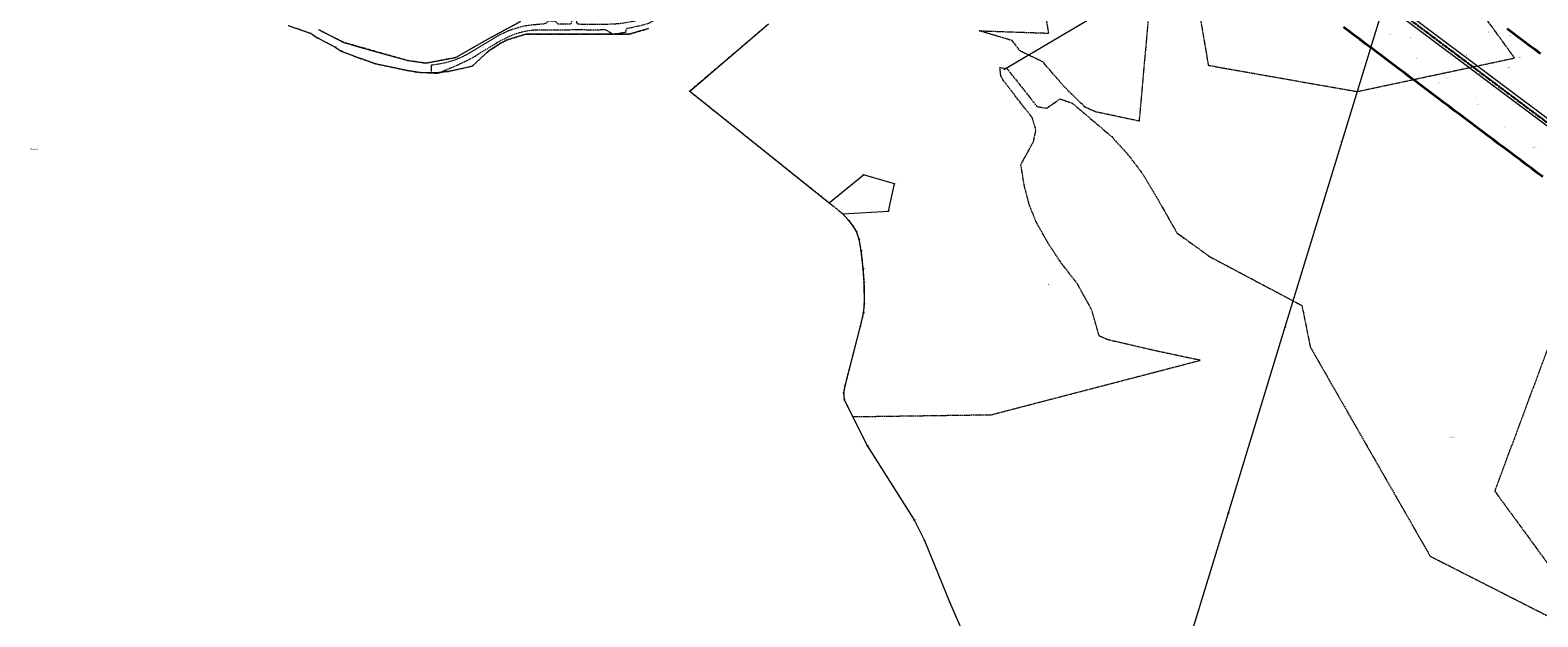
# Model space of a CAD drawing. Header units: metres. Extents: x 6524698 to 6533081, y 5883213 to 5896811.
# Tile 92 of 167: x 6526569 to 6528121, y 5891880 to 5892483. Entities that reach past the tile are written whole.
import ezdxf
from ezdxf.enums import TextEntityAlignment as Align

# ---------------------------------------------------------------- set-up
doc = ezdxf.new("R2010")
doc.units = ezdxf.units.M
doc.header["$MEASUREMENT"] = 0
for name, pattern in [('DASHDOT', [4, 2, -0.9, 0.2, -0.9]), ('mapa zasadnicza$0$1.5_0.5', [2, 1.5, -0.5]), ('mapa zasadnicza$0$219-500', [0]), ('mapa zasadnicza$0$egkk-500', [2, 1.5, -0.5]), ('mapa zasadnicza$0$egug-500', [1, 0.5, -0.5]), ('mapa zasadnicza$0$suep_wn_500', [0])]:
    doc.linetypes.add(name, pattern=pattern)
doc.layers.get('0').update_dxf_attribs({"lineweight": 0})
doc.layers.add('_trasa_os', color=1, linetype='DASHDOT', lineweight=30)
doc.layers.add('Sections span lengths and Marker Balls Plan', color=7, linetype='Continuous', lineweight=0)
for name, color, linetype in [('mapa zasadnicza$0$000 Inne (niezydentyfikowane)', 7, 'Continuous'), ('mapa zasadnicza$0$202-punkt graniczny', 7, 'Continuous'), ('mapa zasadnicza$0$202-punkt graniczny-Atr103', 7, 'Continuous'), ('mapa zasadnicza$0$203-punkt graniczny', 7, 'Continuous'), ('mapa zasadnicza$0$203-punkt graniczny-Atr103', 7, 'Continuous'), ('mapa zasadnicza$0$203-punkt graniczny-Atr104', 7, 'Continuous'), ('mapa zasadnicza$0$208-opis obrębu', 7, 'Continuous'), ('mapa zasadnicza$0$211-numer działki ewidencyjnej', 7, 'Continuous'), ('mapa zasadnicza$0$217-kontur klasyfikacyjny', 7, 'Continuous'), ('mapa zasadnicza$0$218-kontur użytku gruntowego', 7, 'Continuous'), ('mapa zasadnicza$0$219-działka ewidencyjna', 7, 'Continuous'), ('mapa zasadnicza$0$jezdnia', 7, 'Continuous'), ('mapa zasadnicza$0$jezdnia-Atr17', 7, 'Continuous'), ('mapa zasadnicza$0$pikieta naturalna', 7, 'Continuous'), ('mapa zasadnicza$0$pikieta naturalna-Atr2', 7, 'Continuous'), ('mapa zasadnicza$0$pikieta sztuczna', 7, 'Continuous'), ('mapa zasadnicza$0$pikieta sztuczna-Atr2', 7, 'Continuous'), ('mapa zasadnicza$0$przewód elektroenergetyczny wysokiego napięcia', 7, 'Continuous'), ('mapa zasadnicza$0$przewód specjalny', 7, 'Continuous')]:
    doc.layers.add(name, color=color, linetype=linetype)
doc.styles.add('mapa zasadnicza$0$STANDARD', font='Working1250', dxfattribs={"width": 0.75})

# ---------------------------------------------------------------- blocks, each defined once
blk = doc.blocks.new('mapa zasadnicza$0$203')
at = {"linetype": 'Continuous', "lineweight": 0}
h = blk.add_hatch(color=0, dxfattribs=at)
edge = h.paths.add_edge_path()
edge.add_arc((0, 0), 0.045, 0, 360)
blk = doc.blocks.new('mapa zasadnicza$0$202')
at = {"color": 0, "linetype": 'Continuous', "lineweight": 0}
blk.add_circle((0, 0), 0.25, dxfattribs=at)
blk = doc.blocks.new('mapa zasadnicza$0$PW01')
at = {"linetype": 'Continuous', "lineweight": 13}
h = blk.add_hatch(color=0, dxfattribs=at)
edge = h.paths.add_edge_path()
edge.add_arc((0, 0), 0.045, 0, 360)

msp = doc.modelspace()

# ---------------------------------------------------------------- linework, layer by layer
at = {"layer": '_trasa_os', "linetype": 'DASHDOT', "ltscale": 2}
msp.add_lwpolyline([(6528589.986, 5891744.689), (6528580.198, 5892007.978), (6528365.87, 5892211.536), (6528143.159, 5892378.558), (6527920.541, 5892545.59), (6527693.967, 5892715.374), (6527530.815, 5892837.971), (6527304.639, 5893007.458), (6527095.026, 5893164.924), (6526808.543, 5893379.811), (6526773.046, 5893625.004), (6526837.186, 5893856.22), (6526918.697, 5894149.866), (6527004.557, 5894459.054), (6526829.193, 5894634.492), (6526625.033, 5894855.653), (6526658.914, 5895086.074), (6526701.409, 5895318.796), (6526680.866, 5895666.414), (6526660.166, 5896015.549), (6526639.565, 5896364.931), (6526621.438, 5896669.322), (6526632.668, 5896724.885)], dxfattribs=at)
at = {"layer": 'mapa zasadnicza$0$000 Inne (niezydentyfikowane)', "color": 7, "linetype": 'Continuous', "lineweight": 35, "flags": 128}
for points in [[(6528126.173, 5892332.249), (6528120.467, 5892336.546), (6528114.793, 5892340.82), (6528109.119, 5892345.08), (6528103.414, 5892349.363), (6528097.708, 5892353.646), (6528092.003, 5892357.929), (6528086.298, 5892362.211), (6528080.593, 5892366.494), (6528074.888, 5892370.777), (6528069.183, 5892375.06), (6528063.478, 5892379.343), (6528057.773, 5892383.626), (6528052.067, 5892387.909), (6528046.362, 5892392.192), (6528040.657, 5892396.475), (6528034.952, 5892400.758), (6528029.247, 5892405.04), (6528023.542, 5892409.323), (6528017.837, 5892413.606), (6528012.132, 5892417.889), (6528006.426, 5892422.172), (6528000.721, 5892426.455), (6527995.016, 5892430.738), (6527989.311, 5892435.021), (6527983.606, 5892439.304), (6527977.901, 5892443.587), (6527972.196, 5892447.869), (6527966.491, 5892452.152), (6527960.785, 5892456.435), (6527955.08, 5892460.718), (6527949.375, 5892465.001), (6527943.67, 5892469.284), (6527937.965, 5892473.567), (6527932.26, 5892477.85), (6527926.555, 5892482.133), (6527920.85, 5892486.416)], [(6528089.283, 5892485.013), (6528094.988, 5892480.73), (6528100.694, 5892476.447), (6528106.399, 5892472.164), (6528112.104, 5892467.882), (6528117.809, 5892463.599), (6528123.514, 5892459.316)]]:
    msp.add_lwpolyline(points, dxfattribs=at)
at = {"layer": 'mapa zasadnicza$0$217-kontur klasyfikacyjny', "color": 92, "linetype": 'mapa zasadnicza$0$egkk-500', "lineweight": 18, "flags": 128}
for points in [[(6527617.57, 5892480.14), (6527590.22, 5892630.31)], [(6527729.63, 5892605.06), (6527710.43, 5892389.73)], [(6527755.72, 5892600.29), (6527781.66, 5892447.09)], [(6528097.1, 5892454.66), (6528048.84, 5892521.06)], [(6527328.9, 5892489.61), (6527247.69, 5892420.55)], [(6527579.66, 5892472.56), (6527545.79, 5892482.65)], [(6527545.79, 5892482.65), (6527617.57, 5892480.14)], [(6527587.91, 5892461.85), (6527579.66, 5892472.56)], [(6527611.16, 5892450.72), (6527587.91, 5892461.85)], [(6527568.12, 5892436.16), (6527567.08, 5892444.89)], [(6527567.08, 5892444.89), (6527574.43, 5892443.67)], [(6527574.43, 5892443.67), (6527605.36, 5892404.7)], [(6527634.2, 5892424.2), (6527611.16, 5892450.72)], [(6527781.66, 5892447.09), (6527934.9, 5892420.11)], [(6527934.9, 5892420.11), (6528097.1, 5892454.66)], [(6527570.61, 5892431.56), (6527568.12, 5892436.16)], [(6527592.38, 5892403.43), (6527570.61, 5892431.56)], [(6527247.69, 5892420.55), (6527377.12, 5892317.05)], [(6527615.15, 5892403.02), (6527629.12, 5892412.57)], [(6527629.12, 5892412.57), (6527641.89, 5892407.98)], [(6527654.52, 5892404.21), (6527634.2, 5892424.2)], [(6527600.37, 5892393.28), (6527592.38, 5892403.43)], [(6527605.36, 5892404.7), (6527615.15, 5892403.02)], [(6527641.89, 5892407.98), (6527682.25, 5892373.72)], [(6527666.25, 5892399.05), (6527654.52, 5892404.21)], [(6527710.43, 5892389.73), (6527666.25, 5892399.05)], [(6527604.19, 5892380.67), (6527600.37, 5892393.28)], [(6527601.71, 5892368.6), (6527604.19, 5892380.67)], [(6527588.63, 5892344.87), (6527601.71, 5892368.6)], [(6527682.25, 5892373.72), (6527700.71, 5892353.19)], [(6527700.71, 5892353.19), (6527714.34, 5892335.03)], [(6527592.19, 5892323.5), (6527588.63, 5892344.87)], [(6527714.34, 5892335.03), (6527736.24, 5892297.86)], [(6527597.29, 5892303.79), (6527592.19, 5892323.5)], [(6527377.12, 5892317.05), (6527391.38, 5892305.65)], [(6527391.38, 5892305.65), (6527405.51, 5892294.22)], [(6527604.22, 5892286.55), (6527597.29, 5892303.79)], [(6527405.51, 5892294.22), (6527411.43, 5892287.31)], [(6527411.43, 5892287.31), (6527416.07, 5892281.26)], [(6527736.24, 5892297.86), (6527749.23, 5892274.85)], [(6527416.07, 5892281.26), (6527419.3, 5892275.95)], [(6527419.3, 5892275.95), (6527421.93, 5892268.18)], [(6527616.34, 5892264.72), (6527604.22, 5892286.55)], [(6527749.23, 5892274.85), (6527750.76, 5892273.74)], [(6527750.76, 5892273.74), (6527783.37, 5892250.14)], [(6527421.93, 5892268.18), (6527424.07, 5892256.2)], [(6527424.07, 5892256.2), (6527426.11, 5892237.68)], [(6527629.7, 5892244.56), (6527616.34, 5892264.72)], [(6527646.87, 5892222.29), (6527629.7, 5892244.56)], [(6527783.37, 5892250.14), (6527868.94, 5892204.82)], [(6527426.11, 5892237.68), (6527427.15, 5892223.41)], [(6527427.15, 5892223.41), (6527427.28, 5892201.49)], [(6527661.77, 5892195.39), (6527646.87, 5892222.29)], [(6528155.28, 5892220.6), (6528076.58, 5892009.14)], [(6527427.28, 5892201.49), (6527426.45, 5892192.13)], [(6527668.91, 5892170.03), (6527661.77, 5892195.39)], [(6527868.94, 5892204.82), (6527878.06, 5892199.98)], [(6527878.06, 5892199.98), (6527886.66, 5892157.34)], [(6527423.22, 5892178.66), (6527407.27, 5892117.07)], [(6527426.45, 5892192.13), (6527423.22, 5892178.66)], [(6527669.78, 5892168.44), (6527668.91, 5892170.03)], [(6527678.57, 5892164.7), (6527669.78, 5892168.44)], [(6527724.64, 5892154), (6527678.57, 5892164.7)], [(6527770.98, 5892144.13), (6527724.64, 5892154)], [(6527886.66, 5892157.34), (6528010.09, 5891942.16)], [(6527558.27, 5892087.69), (6527728.16, 5892131.87)], [(6527728.16, 5892131.87), (6527773.43, 5892143.64)], [(6527773.43, 5892143.64), (6527770.98, 5892144.13)], [(6527407.27, 5892117.07), (6527406.12, 5892110.13)], [(6527406.12, 5892110.13), (6527406.81, 5892103.02)], [(6527406.81, 5892103.02), (6527415.48, 5892085.67)], [(6527415.48, 5892085.67), (6527558.27, 5892087.69)], [(6528076.58, 5892009.14), (6528162.17, 5891892.21)], [(6528010.09, 5891942.16), (6528132.7, 5891879.87)]]:
    msp.add_lwpolyline(points, dxfattribs=at)
at = {"layer": 'mapa zasadnicza$0$218-kontur użytku gruntowego', "color": 3, "linetype": 'mapa zasadnicza$0$egug-500', "lineweight": 18, "flags": 128}
for points in [[(6527617.57, 5892480.14), (6527590.22, 5892630.31)], [(6527729.63, 5892605.06), (6527710.43, 5892389.73)], [(6527755.72, 5892600.29), (6527781.66, 5892447.09)], [(6528097.1, 5892454.66), (6528048.84, 5892521.06)], [(6527073.37, 5892492.17), (6527053.21, 5892481.24)], [(6527328.9, 5892489.61), (6527247.69, 5892420.55)], [(6526834.32, 5892488.15), (6526856.79, 5892480.19)], [(6526856.79, 5892480.19), (6526859.25, 5892478.64)], [(6526859.25, 5892478.64), (6526864.18, 5892475.53)], [(6526864.18, 5892475.53), (6526882.63, 5892465.81)], [(6526869.25, 5892481.76), (6526865.6, 5892483.87)], [(6526892.92, 5892470.02), (6526869.25, 5892481.76)], [(6527043.55, 5892476), (6527006.73, 5892455.07)], [(6527047.39, 5892478.08), (6527043.55, 5892476)], [(6527053.21, 5892481.24), (6527047.39, 5892478.08)], [(6527059.79, 5892473.29), (6527079.08, 5892479.3)], [(6527079.08, 5892479.3), (6527129.83, 5892479.26)], [(6527129.83, 5892479.26), (6527159.53, 5892479.14)], [(6527159.53, 5892479.14), (6527185.19, 5892479.1)], [(6527185.19, 5892479.1), (6527205.22, 5892484.83)], [(6527579.66, 5892472.56), (6527545.79, 5892482.65)], [(6527545.79, 5892482.65), (6527617.57, 5892480.14)], [(6526882.63, 5892465.81), (6526888.85, 5892461.59)], [(6526888.85, 5892461.59), (6526909.13, 5892453.97)], [(6526899.49, 5892468.3), (6526892.92, 5892470.02)], [(6526926.2, 5892460.77), (6526899.49, 5892468.3)], [(6526957.47, 5892451.94), (6526926.2, 5892460.77)], [(6527023.72, 5892446.35), (6527040.42, 5892461.5)], [(6527040.42, 5892461.5), (6527053.06, 5892469.72)], [(6527053.06, 5892469.72), (6527059.79, 5892473.29)], [(6527587.91, 5892461.85), (6527579.66, 5892472.56)], [(6527611.16, 5892450.72), (6527587.91, 5892461.85)], [(6526909.13, 5892453.97), (6526920.33, 5892450.1)], [(6526920.33, 5892450.1), (6526924.11, 5892448.79)], [(6526924.11, 5892448.79), (6526954.94, 5892442.23)], [(6526976.13, 5892449.22), (6526957.47, 5892451.94)], [(6527006.73, 5892455.07), (6526976.13, 5892449.22)], [(6526999.49, 5892440.93), (6527023.72, 5892446.35)], [(6527568.12, 5892436.16), (6527567.08, 5892444.89)], [(6527567.08, 5892444.89), (6527574.43, 5892443.67)], [(6527574.43, 5892443.67), (6527605.36, 5892404.7)], [(6527634.2, 5892424.2), (6527611.16, 5892450.72)], [(6527781.66, 5892447.09), (6527934.9, 5892420.11)], [(6527934.9, 5892420.11), (6528097.1, 5892454.66)], [(6526954.94, 5892442.23), (6526967.38, 5892440.08)], [(6526967.38, 5892440.08), (6526969.84, 5892439.66)], [(6526969.84, 5892439.66), (6526986.86, 5892439.37)], [(6526986.86, 5892439.37), (6526999.49, 5892440.93)], [(6527570.61, 5892431.56), (6527568.12, 5892436.16)], [(6527592.38, 5892403.43), (6527570.61, 5892431.56)], [(6527247.69, 5892420.55), (6527377.12, 5892317.05)], [(6527615.15, 5892403.02), (6527629.12, 5892412.57)], [(6527629.12, 5892412.57), (6527641.89, 5892407.98)], [(6527654.52, 5892404.21), (6527634.2, 5892424.2)], [(6527600.37, 5892393.28), (6527592.38, 5892403.43)], [(6527605.36, 5892404.7), (6527615.15, 5892403.02)], [(6527641.89, 5892407.98), (6527682.25, 5892373.72)], [(6527666.25, 5892399.05), (6527654.52, 5892404.21)], [(6527710.43, 5892389.73), (6527666.25, 5892399.05)], [(6527604.19, 5892380.67), (6527600.37, 5892393.28)], [(6527601.71, 5892368.6), (6527604.19, 5892380.67)], [(6527588.63, 5892344.87), (6527601.71, 5892368.6)], [(6527682.25, 5892373.72), (6527700.71, 5892353.19)], [(6527700.71, 5892353.19), (6527714.34, 5892335.03)], [(6527592.19, 5892323.5), (6527588.63, 5892344.87)], [(6527714.34, 5892335.03), (6527736.24, 5892297.86)], [(6527597.29, 5892303.79), (6527592.19, 5892323.5)], [(6527377.12, 5892317.05), (6527391.38, 5892305.65)], [(6527391.38, 5892305.65), (6527405.51, 5892294.22)], [(6527604.22, 5892286.55), (6527597.29, 5892303.79)], [(6527405.51, 5892294.22), (6527411.43, 5892287.31)], [(6527411.43, 5892287.31), (6527416.07, 5892281.26)], [(6527736.24, 5892297.86), (6527749.23, 5892274.85)], [(6527416.07, 5892281.26), (6527419.3, 5892275.95)], [(6527419.3, 5892275.95), (6527421.93, 5892268.18)], [(6527616.34, 5892264.72), (6527604.22, 5892286.55)], [(6527749.23, 5892274.85), (6527750.76, 5892273.74)], [(6527750.76, 5892273.74), (6527783.37, 5892250.14)], [(6527421.93, 5892268.18), (6527424.07, 5892256.2)], [(6527424.07, 5892256.2), (6527426.11, 5892237.68)], [(6527629.7, 5892244.56), (6527616.34, 5892264.72)], [(6527646.87, 5892222.29), (6527629.7, 5892244.56)], [(6527783.37, 5892250.14), (6527868.94, 5892204.82)], [(6527426.11, 5892237.68), (6527427.15, 5892223.41)], [(6527427.15, 5892223.41), (6527427.28, 5892201.49)], [(6527661.77, 5892195.39), (6527646.87, 5892222.29)], [(6528155.28, 5892220.6), (6528076.58, 5892009.14)], [(6527427.28, 5892201.49), (6527426.45, 5892192.13)], [(6527668.91, 5892170.03), (6527661.77, 5892195.39)], [(6527868.94, 5892204.82), (6527878.06, 5892199.98)], [(6527878.06, 5892199.98), (6527886.66, 5892157.34)], [(6527423.22, 5892178.66), (6527407.27, 5892117.07)], [(6527426.45, 5892192.13), (6527423.22, 5892178.66)], [(6527669.78, 5892168.44), (6527668.91, 5892170.03)], [(6527678.57, 5892164.7), (6527669.78, 5892168.44)], [(6527724.64, 5892154), (6527678.57, 5892164.7)], [(6527770.98, 5892144.13), (6527724.64, 5892154)], [(6527886.66, 5892157.34), (6528010.09, 5891942.16)], [(6527558.27, 5892087.69), (6527728.16, 5892131.87)], [(6527728.16, 5892131.87), (6527773.43, 5892143.64)], [(6527773.43, 5892143.64), (6527770.98, 5892144.13)], [(6527407.27, 5892117.07), (6527406.12, 5892110.13)], [(6527406.12, 5892110.13), (6527406.81, 5892103.02)], [(6527406.81, 5892103.02), (6527415.48, 5892085.67)], [(6527415.48, 5892085.67), (6527558.27, 5892087.69)], [(6528076.58, 5892009.14), (6528162.17, 5891892.21)], [(6528010.09, 5891942.16), (6528132.7, 5891879.87)]]:
    msp.add_lwpolyline(points, dxfattribs=at)
at = {"layer": 'mapa zasadnicza$0$219-działka ewidencyjna', "color": 7, "linetype": 'mapa zasadnicza$0$219-500', "lineweight": 18, "flags": 128}
for points in [[(6527977.78, 5892560.04), (6527919.18, 5892368.81)], [(6527043.55, 5892476), (6527073.37, 5892492.17)], [(6527247.69, 5892420.55), (6527328.9, 5892489.61)], [(6526834.32, 5892488.15), (6526856.79, 5892480.19)], [(6526859.25, 5892478.64), (6526856.79, 5892480.19)], [(6526859.25, 5892478.64), (6526864.18, 5892475.53)], [(6526882.63, 5892465.81), (6526864.18, 5892475.53)], [(6526865.6, 5892483.87), (6526869.25, 5892481.76)], [(6526869.25, 5892481.76), (6526892.92, 5892470.02)], [(6527043.55, 5892476), (6527006.73, 5892455.07)], [(6527079.08, 5892479.3), (6527059.79, 5892473.29)], [(6527129.83, 5892479.26), (6527079.08, 5892479.3)], [(6527159.53, 5892479.14), (6527129.83, 5892479.26)], [(6527185.19, 5892479.1), (6527159.53, 5892479.14)], [(6527205.22, 5892484.83), (6527185.19, 5892479.1)], [(6526882.63, 5892465.81), (6526888.85, 5892461.59)], [(6526888.85, 5892461.59), (6526909.13, 5892453.97)], [(6526899.49, 5892468.3), (6526892.92, 5892470.02)], [(6526899.49, 5892468.3), (6526926.2, 5892460.77)], [(6526926.2, 5892460.77), (6526957.47, 5892451.94)], [(6527040.42, 5892461.5), (6527023.72, 5892446.35)], [(6527053.06, 5892469.72), (6527040.42, 5892461.5)], [(6527059.79, 5892473.29), (6527053.06, 5892469.72)], [(6526920.33, 5892450.1), (6526909.13, 5892453.97)], [(6526924.11, 5892448.79), (6526920.33, 5892450.1)], [(6526954.94, 5892442.23), (6526924.11, 5892448.79)], [(6526957.47, 5892451.94), (6526976.13, 5892449.22)], [(6526976.13, 5892449.22), (6527006.73, 5892455.07)], [(6526999.49, 5892440.93), (6527023.72, 5892446.35)], [(6526969.84, 5892439.66), (6526954.94, 5892442.23)], [(6526986.86, 5892439.37), (6526969.84, 5892439.66)], [(6526999.49, 5892440.93), (6526986.86, 5892439.37)], [(6527247.69, 5892420.55), (6527391.38, 5892305.65)], [(6527919.18, 5892368.81), (6527860.59, 5892177.57)], [(6527391.38, 5892305.65), (6527426.62, 5892334.54)], [(6527458.56, 5892325.04), (6527426.62, 5892334.54)], [(6527452.24, 5892297.11), (6527458.56, 5892325.04)], [(6527405.51, 5892294.22), (6527452.24, 5892297.11)], [(6527405.51, 5892294.22), (6527411.43, 5892287.31)], [(6527411.43, 5892287.31), (6527416.07, 5892281.26)], [(6527416.07, 5892281.26), (6527419.3, 5892275.95)], [(6527419.3, 5892275.95), (6527421.93, 5892268.18)], [(6527421.93, 5892268.18), (6527424.07, 5892256.2)], [(6527424.07, 5892256.2), (6527426.11, 5892237.68)], [(6527426.11, 5892237.68), (6527427.15, 5892223.41)], [(6527427.15, 5892223.41), (6527427.28, 5892201.49)], [(6527427.28, 5892201.49), (6527426.45, 5892192.13)], [(6527423.22, 5892178.66), (6527407.27, 5892117.07)], [(6527426.45, 5892192.13), (6527423.22, 5892178.66)], [(6527860.59, 5892177.57), (6527801.98, 5891986.34)], [(6527407.27, 5892117.07), (6527406.12, 5892110.13)], [(6527406.12, 5892110.13), (6527406.81, 5892103.02)], [(6527406.81, 5892103.02), (6527430.63, 5892055.35)], [(6527430.63, 5892055.35), (6527479.08, 5891978.8)], [(6527479.08, 5891978.8), (6527489.43, 5891958.41)], [(6527801.98, 5891986.34), (6527743.37, 5891795.1)], [(6527489.43, 5891958.41), (6527515.35, 5891895.08)], [(6527515.35, 5891895.08), (6527545.21, 5891826.58)]]:
    msp.add_lwpolyline(points, dxfattribs=at)
at = {"layer": 'mapa zasadnicza$0$jezdnia', "color": 7, "linetype": 'mapa zasadnicza$0$1.5_0.5', "lineweight": 18, "flags": 128}
msp.add_lwpolyline([(6528098.78, 5893023.81), (6528064.84, 5893003.28), (6528053.53, 5892996.56), (6528040.45, 5892988.63), (6527988.61, 5892957.66), (6527945.05, 5892931.59), (6527930.8, 5892923.14), (6527898.71, 5892903.85), (6527899.4, 5892899.83), (6527896.22, 5892898.17), (6527894.92, 5892899.78), (6527893.6, 5892900.76), (6527864.38, 5892883.23), (6527859.23, 5892880.15), (6527819.97, 5892856.52), (6527769.56, 5892826.1), (6527704.94, 5892787.05), (6527635.3, 5892745.1), (6527586.51, 5892715.81), (6527544.12, 5892690.36), (6527544.25, 5892687.05), (6527545.8, 5892684.1), (6527541.49, 5892681.49), (6527539.36, 5892684.96), (6527537.08, 5892686.13), (6527529.82, 5892681.73), (6527498.83, 5892662.96), (6527451.9, 5892634.74), (6527427.47, 5892620.04), (6527381.01, 5892592.37), (6527355.24, 5892577.01), (6527318.31, 5892555.06), (6527294.46, 5892540.92), (6527294.32, 5892539.45), (6527295.38, 5892537.02), (6527290.83, 5892534.57), (6527288.41, 5892536.36), (6527287.16, 5892536.61), (6527262.8, 5892522.14), (6527262.65, 5892516.06), (6527258.33, 5892513.19), (6527253.15, 5892516.35), (6527251.84, 5892515.55), (6527245.68, 5892512.1), (6527227.34, 5892501.83), (6527214.89, 5892495.14), (6527208.7, 5892491.99), (6527203.32, 5892489.36), (6527195.06, 5892487.39), (6527188.07, 5892485.82), (6527183.09, 5892485.01), (6527182.01, 5892483.25), (6527181.68, 5892480.94), (6527168.37, 5892478.95), (6527166.73, 5892480.15), (6527165.03, 5892481.26), (6527162.93, 5892482.54), (6527160.53, 5892483.43), (6527144.38, 5892483.41), (6527141.46, 5892483.42), (6527139.43, 5892483.44), (6527132.06, 5892483.48), (6527122.38, 5892483.41), (6527118.44, 5892483.39), (6527117.38, 5892483.34), (6527111.65, 5892483.38), (6527089.38, 5892483.28), (6527088.36, 5892483.26), (6527084.9, 5892483.02), (6527080.38, 5892482.36), (6527074.57, 5892481.04), (6527069.81, 5892479.77), (6527069.66, 5892479.72), (6527066.42, 5892478.58), (6527060.45, 5892476.17), (6527055.02, 5892473.37), (6527049.77, 5892470.41), (6527039.45, 5892464.14), (6527025.83, 5892455.77), (6527019.68, 5892452.39), (6527007.24, 5892446.55), (6526997.05, 5892442.33), (6526988.7, 5892438.82), (6526987.78, 5892438.59), (6526986.74, 5892438.6), (6526984.76, 5892438.78), (6526981.8, 5892439.29), (6526981.81, 5892447.53), (6526987.84, 5892448.38), (6526989.58, 5892448.73), (6526994.78, 5892449.7), (6527002.89, 5892451.78), (6527006.08, 5892452.91), (6527009.08, 5892453.96), (6527014.6, 5892456.49), (6527016.35, 5892457.39), (6527021.63, 5892460.22), (6527025.92, 5892462.83), (6527037.82, 5892470.13), (6527045.51, 5892474.71), (6527049.02, 5892476.74), (6527053.77, 5892479.33), (6527060.17, 5892482.29), (6527066.08, 5892484.55), (6527074.31, 5892486.95), (6527079.11, 5892488.02), (6527085.39, 5892488.85), (6527090.38, 5892489.31), (6527098.04, 5892489.97), (6527099.85, 5892490.63), (6527101.56, 5892492.03), (6527102.29, 5892493.07), (6527109.3, 5892492.76), (6527111.93, 5892489.74), (6527125.67, 5892489.64), (6527126.23, 5892491.34), (6527126.41, 5892495.28), (6527130.32, 5892495.4), (6527130.7, 5892493.57), (6527131.22, 5892491.09), (6527131.91, 5892489.63), (6527144.15, 5892489.48), (6527144.29, 5892489.47), (6527150.78, 5892489.39), (6527156.38, 5892489.46), (6527167.72, 5892489.63), (6527177.02, 5892490.38), (6527190.66, 5892492.68), (6527202.01, 5892496), (6527211.16, 5892500.09), (6527224.33, 5892507.11), (6527241.8, 5892516.78), (6527283.75, 5892541.56), (6527316.15, 5892560.68), (6527350.83, 5892581.33), (6527377.82, 5892597.39), (6527416.92, 5892620.72), (6527450.2, 5892640.59), (6527484.3, 5892661.06), (6527496.63, 5892668.55), (6527522.85, 5892684.32), (6527583.54, 5892720.92), (6527631.82, 5892749.94), (6527701.85, 5892791.98), (6527766.34, 5892831.16), (6527816.81, 5892861.57), (6527855.88, 5892885.05), (6527864.57, 5892890.35), (6527927.18, 5892927.82), (6527941.82, 5892936.58), (6527977.56, 5892958), (6527985.05, 5892962.47), (6528030.97, 5892989.92), (6528031.39, 5892991.79), (6528030.22, 5892994.47), (6528034.17, 5892997.12), (6528035.88, 5892994.93), (6528037.89, 5892994.11), (6528050.04, 5893001.37), (6528061.65, 5893008.3), (6528095.78, 5893028.96), (6528115.4, 5893040.61), (6528116.33, 5893041.19), (6528118.03, 5893035.29), (6528117.26, 5893034.77)], close=True, dxfattribs=at)
at = {"layer": 'mapa zasadnicza$0$przewód elektroenergetyczny wysokiego napięcia', "color": 1, "linetype": 'mapa zasadnicza$0$suep_wn_500', "lineweight": 18, "flags": 128}
msp.add_lwpolyline([(6528143.39, 5892378.56), (6527920.59, 5892545.59)], dxfattribs=at)
at = {"layer": 'mapa zasadnicza$0$przewód specjalny', "color": 7, "linetype": 'Continuous', "lineweight": 18, "flags": 128}
msp.add_lwpolyline([(6527922.51, 5892621.88), (6527739, 5892541.48), (6527648.08, 5892487.86), (6527571.31, 5892442.38)], dxfattribs=at)
at = {"layer": 'Sections span lengths and Marker Balls Plan', "color": 1, "flags": 128}
for points in [[(6528587.188, 5891744.577), (6528577.92, 5892006.949), (6528364.256, 5892209.626), (6528141.479, 5892376.318), (6527918.861, 5892543.35), (6527692.286, 5892713.134), (6527529.134, 5892835.731), (6527302.959, 5893005.217), (6527093.345, 5893162.685), (6526805.533, 5893378.025), (6526770.052, 5893625.195), (6526834.488, 5893856.969), (6526921.106, 5894149.197), (6527002.139, 5894458.418), (6526827.029, 5894632.413), (6526621.689, 5894854.62), (6526661.381, 5895085.668), (6526701.409, 5895318.796), (6526678.071, 5895666.249), (6526657.371, 5896015.383), (6526636.77, 5896364.766), (6526617.947, 5896669.567), (6526630.708, 5896725.281)], [(6528593.583, 5891744.832), (6528583.388, 5892009.419), (6528368, 5892214.057), (6528145.319, 5892381.438), (6527922.701, 5892548.47), (6527696.127, 5892718.253), (6527532.976, 5892840.85), (6527306.799, 5893010.338), (6527097.187, 5893167.803), (6526810.693, 5893381.087), (6526776.04, 5893624.814), (6526840.655, 5893855.257), (6526921.106, 5894149.197), (6527007.942, 5894459.944), (6526831.356, 5894636.57), (6526627.422, 5894856.391), (6526661.381, 5895085.668), (6526701.409, 5895318.795), (6526684.46, 5895666.627), (6526663.76, 5896015.761), (6526643.159, 5896365.143), (6526623.932, 5896669.147), (6526634.628, 5896724.489)]]:
    msp.add_lwpolyline(points, dxfattribs=at)

# ---------------------------------------------------------------- block references
at = {"layer": 'mapa zasadnicza$0$202-punkt graniczny', "color": 7, "linetype": 'Continuous', "lineweight": 18}
for p in [(6526869.25, 5892481.76), (6527059.79, 5892473.29), (6527079.08, 5892479.3), (6527129.83, 5892479.26), (6527159.53, 5892479.14), (6527185.19, 5892479.1), (6526882.63, 5892465.81), (6526888.85, 5892461.59), (6526892.92, 5892470.02), (6526899.49, 5892468.3), (6526926.2, 5892460.77), (6527040.42, 5892461.5), (6527053.06, 5892469.72), (6526909.13, 5892453.97), (6526920.33, 5892450.1), (6526924.11, 5892448.79), (6526954.94, 5892442.23), (6526957.47, 5892451.94), (6527023.72, 5892446.35), (6527247.69, 5892420.55), (6527919.18, 5892368.81), (6527426.62, 5892334.54), (6527458.56, 5892325.04), (6527391.38, 5892305.65), (6527405.51, 5892294.22), (6527411.43, 5892287.31), (6527452.24, 5892297.11), (6527416.07, 5892281.26), (6527419.3, 5892275.95), (6527421.93, 5892268.18), (6527424.07, 5892256.2), (6527426.11, 5892237.68), (6527427.15, 5892223.41), (6527427.28, 5892201.49), (6527423.22, 5892178.66), (6527426.45, 5892192.13), (6527860.59, 5892177.57), (6527407.27, 5892117.07), (6527406.12, 5892110.13), (6527406.81, 5892103.02), (6527430.63, 5892055.35), (6527479.08, 5891978.8), (6527801.98, 5891986.34), (6527489.43, 5891958.41), (6527515.35, 5891895.08)]:
    msp.add_blockref('mapa zasadnicza$0$202', p, dxfattribs=at)
at = {"layer": 'mapa zasadnicza$0$203-punkt graniczny', "color": 7, "linetype": 'Continuous', "lineweight": 18}
for p in [(6526856.79, 5892480.19), (6526859.25, 5892478.64), (6526864.18, 5892475.53), (6527043.55, 5892476), (6526976.13, 5892449.22), (6527006.73, 5892455.07), (6526969.84, 5892439.66), (6526986.86, 5892439.37), (6526999.49, 5892440.93)]:
    msp.add_blockref('mapa zasadnicza$0$203', p, dxfattribs=at)
at = {"layer": 'mapa zasadnicza$0$pikieta naturalna', "color": 7, "linetype": 'Continuous', "lineweight": 13}
for p in [(6527966.67, 5892479.68), (6527988.6, 5892475.1), (6528013.45, 5892473.97), (6528068.41, 5892481.43), (6528091.9, 5892477.1), (6528018.5, 5892467.4), (6527994.46, 5892454.94), (6528043.15, 5892451.54), (6528046.3, 5892457.3), (6528090.2, 5892444.1), (6528100.73, 5892455.01), (6528018.4, 5892428.7), (6528025.1, 5892433.67), (6528056.4, 5892412.8), (6528076.7, 5892426.36), (6528057.27, 5892407.22), (6528104.5, 5892404.6), (6528084.96, 5892383.77), (6528076.6, 5892374.8), (6528114.84, 5892362.44), (6528117.9, 5892362.8)]:
    msp.add_blockref('mapa zasadnicza$0$PW01', p, dxfattribs=at)
at = {"layer": 'mapa zasadnicza$0$pikieta sztuczna', "color": 7, "linetype": 'Continuous', "lineweight": 13}
for p in [(6527053.77, 5892479.33), (6527080.38, 5892482.36), (6527166.73, 5892480.15), (6526989.58, 5892448.73), (6526994.78, 5892449.7), (6527006.08, 5892452.91), (6527007.24, 5892446.55), (6527014.6, 5892456.49), (6527019.68, 5892452.39), (6526988.7, 5892438.82)]:
    msp.add_blockref('mapa zasadnicza$0$PW01', p, dxfattribs=at)

# ---------------------------------------------------------------- texts
at = {"layer": 'mapa zasadnicza$0$202-punkt graniczny-Atr103', "color": 7, "style": 'mapa zasadnicza$0$STANDARD', "width": 0.667}
for s, p in [('11194', (6526869.25, 5892481.76)), ('11199', (6526892.92, 5892470.02))]:
    msp.add_text(s, height=0.75, dxfattribs=at).set_placement(p, align=Align.BOTTOM_LEFT)
for s, p in [('768', (6527059.79, 5892473.29)), ('767', (6527079.08, 5892479.3)), ('766', (6527129.83, 5892479.26)), ('765', (6527159.53, 5892479.14)), ('764', (6527185.19, 5892479.1)), ('7720', (6526882.63, 5892465.81)), ('7721', (6526888.85, 5892461.59)), ('7807', (6526899.49, 5892468.3)), ('7810', (6526926.2, 5892460.77)), ('770', (6527040.42, 5892461.5)), ('769', (6527053.06, 5892469.72)), ('7723', (6526909.13, 5892453.97)), ('7707', (6526920.33, 5892450.1)), ('776', (6526924.11, 5892448.79)), ('775', (6526954.94, 5892442.23)), ('9885', (6526957.47, 5892451.94)), ('1353', (6527023.72, 5892446.35)), ('1710', (6527247.69, 5892420.55)), ('1793', (6527919.18, 5892368.81)), ('1799', (6527426.62, 5892334.54)), ('1798', (6527458.56, 5892325.04)), ('1711', (6527391.38, 5892305.65)), ('1712', (6527405.51, 5892294.22)), ('1713', (6527411.43, 5892287.31)), ('1797', (6527452.24, 5892297.11)), ('1714', (6527416.07, 5892281.26)), ('1715', (6527419.3, 5892275.95)), ('1716', (6527421.93, 5892268.18)), ('1717', (6527424.07, 5892256.2)), ('1718', (6527426.11, 5892237.68)), ('1719', (6527427.15, 5892223.41)), ('1720', (6527427.28, 5892201.49)), ('1722', (6527423.22, 5892178.66)), ('1721', (6527426.45, 5892192.13)), ('1794', (6527860.59, 5892177.57)), ('1723', (6527407.27, 5892117.07)), ('1724', (6527406.12, 5892110.13)), ('1725', (6527406.81, 5892103.02)), ('1726', (6527430.63, 5892055.35)), ('1727', (6527479.08, 5891978.8)), ('1795', (6527801.98, 5891986.34)), ('1728', (6527489.43, 5891958.41)), ('1729', (6527515.35, 5891895.08))]:
    msp.add_text(s, height=0.75, dxfattribs=at).set_placement(p)
at = {"layer": 'mapa zasadnicza$0$203-punkt graniczny-Atr103', "color": 7, "style": 'mapa zasadnicza$0$STANDARD', "width": 0.667}
for s, p in [('7737', (6526856.79, 5892480.19)), ('7736', (6526859.25, 5892478.64)), ('7741', (6526864.18, 5892475.53))]:
    msp.add_text(s, height=0.75, dxfattribs=at).set_placement(p)
at = {"layer": 'mapa zasadnicza$0$203-punkt graniczny-Atr104', "color": 7, "style": 'mapa zasadnicza$0$STANDARD', "width": 0.667}
for s, p in [('742', (6527043.55, 5892476)), ('9888', (6526976.13, 5892449.22)), ('9899', (6527006.73, 5892455.07)), ('774', (6526969.84, 5892439.66)), ('773', (6526986.86, 5892439.37)), ('772', (6526999.49, 5892440.93))]:
    msp.add_text(s, height=0.75, dxfattribs=at).set_placement(p)
at = {"layer": 'mapa zasadnicza$0$208-opis obrębu', "color": 7, "linetype": 'Continuous', "lineweight": 35, "style": 'mapa zasadnicza$0$STANDARD', "width": 0.79}
msp.add_text('Siemoń', height=1.75, dxfattribs=at).set_placement((6526568.46, 5892359.84))
at = {"layer": 'mapa zasadnicza$0$211-numer działki ewidencyjnej', "color": 7, "linetype": 'Continuous', "lineweight": 18, "style": 'mapa zasadnicza$0$STANDARD', "width": 0.79}
for s, p in [('536/9', (6527616.65, 5892222.13)), ('536/10', (6528030.23, 5892065.16))]:
    msp.add_text(s, height=1, dxfattribs=at).set_placement(p, align=Align.TOP_LEFT)
at = {"layer": 'mapa zasadnicza$0$jezdnia-Atr17', "color": 7, "style": 'mapa zasadnicza$0$STANDARD', "width": 0.667}
msp.add_text('j.mb.', height=0.75, rotation=31.526, dxfattribs=at).set_placement((6527034.8, 5892464.99))
at = {"layer": 'mapa zasadnicza$0$pikieta naturalna-Atr2', "color": 7, "style": 'mapa zasadnicza$0$STANDARD', "width": 0.667}
for s, p in [('83.3', (6527967.74, 5892479.03)), ('83.7', (6527988.8, 5892475.3)), ('83.8', (6528014.34, 5892473.4)), ('84.6', (6528069.51, 5892480.85)), ('84.7', (6528092.1, 5892477.3)), ('83.8', (6528018.7, 5892467.6)), ('83.9', (6528046.5, 5892457.5)), ('83.6', (6527995.17, 5892454.32)), ('83.8', (6528044.22, 5892451.02)), ('84.1', (6528090.4, 5892444.3)), ('84.4', (6528101.68, 5892454.53)), ('83.5', (6528018.6, 5892428.9)), ('83.6', (6528026.07, 5892433.04)), ('83.6', (6528056.6, 5892413)), ('83.7', (6528074.18, 5892425.25)), ('83.6', (6528058.05, 5892406.56)), ('83.7', (6528104.7, 5892404.8)), ('83.5', (6528085.84, 5892383.25)), ('83.3', (6528076.8, 5892375)), ('83.4', (6528115.68, 5892361.99)), ('83.6', (6528118.1, 5892363))]:
    msp.add_text(s, height=0.75, dxfattribs=at).set_placement(p)
at = {"layer": 'mapa zasadnicza$0$pikieta sztuczna-Atr2', "color": 7, "style": 'mapa zasadnicza$0$STANDARD', "width": 0.667}
for s, rotation, p in [('87.48', 24.821, (6527053.95, 5892479.41)), ('87.50', 14.385, (6526995, 5892449.76)), ('87.69', 19.29, (6527006.23, 5892452.96)), ('87.63', 27.216, (6527014.94, 5892456.67))]:
    msp.add_text(s, height=0.75, rotation=rotation, dxfattribs=at).set_placement(p, align=Align.TOP_LEFT)
for s, rotation, p in [('87.04', 12.8, (6527077.76, 5892481.76)), ('86.20', 327.608, (6527163.88, 5892481.04)), ('87.64', 8.973, (6526989.81, 5892447.99)), ('87.63', 25.148, (6527007.42, 5892446.63)), ('87.65', 28.793, (6527019.85, 5892452.48)), ('87.59', 22.673, (6526989.36, 5892439.1))]:
    msp.add_text(s, height=0.75, rotation=rotation, dxfattribs=at).set_placement(p)

doc.saveas('drawing.dxf')
